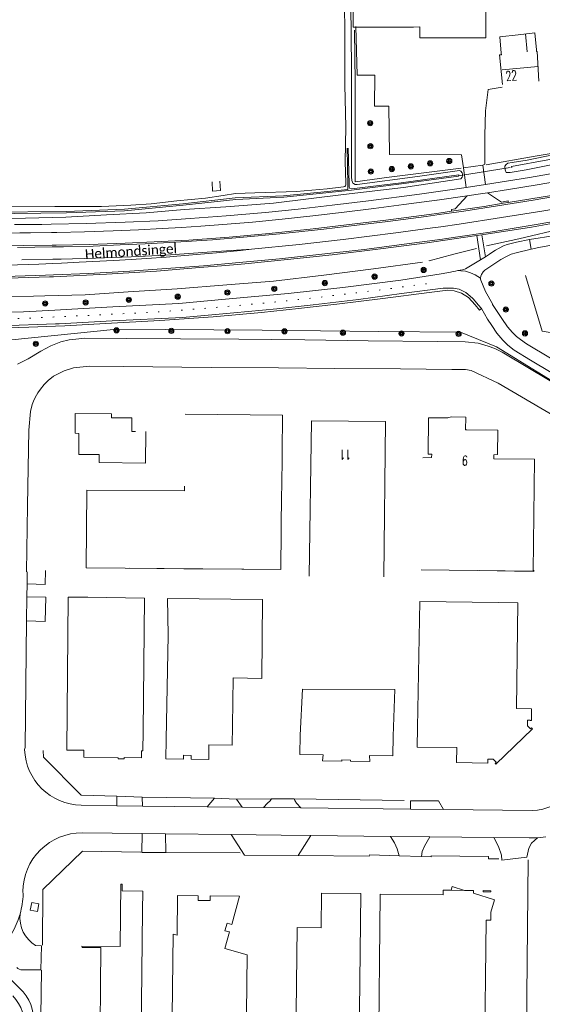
# Model space of a CAD drawing. Extents: x 177628 to 188968, y 384226 to 390673.
# Tile 66 of 256: x 182047 to 182181, y 386215 to 386467. Entities that reach past the tile are written whole.
import ezdxf

# ---------------------------------------------------------------- set-up
doc = ezdxf.new("R2010")
doc.units = 0
doc.linetypes.add('VW-30-270_STREEP', pattern=[3, 0.3, -2.7])
for name, color, linetype, lineweight in [('2901', 253, 'Continuous', 13), ('4502', 253, 'Continuous', 13), ('B-AF-HAAG-GD', 253, 'HAAG', 13), ('B-AF-HEKW-GD', 253, 'HEKWERK', 13), ('B-AF-RAST-GD', 253, 'HEKWERK', 13), ('B-BP-BOOM-GD', 253, 'Continuous', 13), ('B-GB-BOUW-GD', 14, 'Continuous', 13), ('B-GB-NOKL-GD', 14, 'Continuous', 13), ('B-MK-STRP-GD', 253, 'Continuous', 13), ('B-MK-VLAK-GD', 253, 'Continuous', 13), ('B-TR-SLOO-GD', 253, 'Continuous', 13), ('B-VH-FPAD-GD', 8, 'Continuous', 13), ('B-VH-GOOT-GD', 253, 'Continuous', 13), ('B-VH-HFDR-GD', 8, 'Continuous', 13), ('B-VH-MATE-GD', 253, 'Continuous', 13), ('B-VH-OVRG-GD', 8, 'Continuous', 13), ('B-WE-VW-MARKERING_LANGS_STREEP_30270-G', 253, 'VW-30-270_STREEP', 13), ('B-WT-HDUIK-GD', 253, 'Continuous', 13), ('B01_F', 14, 'Continuous', 9), ('B01_T', 14, 'Continuous', 9), ('B02_T', 14, 'Continuous', 9), ('B07_D', 14, 'Continuous', 9), ('B11_F', 14, 'Continuous', 9), ('B11_S', 14, 'Continuous', 9), ('T03_F', 253, 'Continuous', 9), ('T04_F', 253, 'HAAG', 9), ('T22_F', 253, 'Continuous', 9), ('V00_F', 8, 'Continuous', 9), ('V00_T', 8, 'Continuous', 9), ('Z06', 7, 'Continuous', 9)]:
    doc.layers.add(name, color=color, linetype=linetype, lineweight=lineweight)
doc.styles.add('Legend', font='calibri.ttf')
doc.styles.add('ROMANS', font='ROMANS.shx', dxfattribs={"oblique": 45})
doc.linetypes.add('HAAG', pattern='A,4,-1,[5,TOPOCAD.SHX,S=0.35,R=0,X=-0.35,Y=-0.35],-1', length=6)
doc.linetypes.add('HEKWERK', pattern='A,7,-1.5,[1,ProvNB.shx,S=0.75,R=0,X=0,Y=0],-1.5', length=10)

# ---------------------------------------------------------------- blocks, each defined once
blk = doc.blocks.new('2901_2901', base_point=(177628.113717, 385871.174588))
at = {"layer": '2901'}
for radius in [0.675, 0.45, 0.225]:
    blk.add_circle((177628.113717, 385871.174588), radius, dxfattribs=at)

msp = doc.modelspace()

# ---------------------------------------------------------------- linework, layer by layer
at = {"layer": 'B-AF-HAAG-GD', "flags": 128}
for points in [[(182160.619, 386429.306), (182142.172, 386427.049), (182133.411, 386425.822), (182133.451, 386439.427), (182133.443, 386451.319)], [(182167.052, 386430.169), (182179.617, 386432.422), (182188.892, 386433.976)]]:
    msp.add_lwpolyline(points, dxfattribs=at)
at = {"layer": 'B-AF-HEKW-GD', "flags": 128}
for points in [[(182133.443, 386451.319), (182133.262, 386464.77)], [(182189.495, 386371.344), (182169.678, 386383.483), (182160.429, 386387.232), (182139.494, 386387.436), (182109.536, 386387.788), (182072.279, 386387.986), (182044.503, 386385.161)]]:
    msp.add_lwpolyline(points, dxfattribs=at)
at = {"layer": 'B-AF-RAST-GD', "flags": 128}
for points in [[(182177.129, 386401.817), (182181.374, 386387.511), (182200.58, 386384.33), (182200.171, 386380.372), (182225.888, 386377.542), (182249.985, 386375.137), (182254.688, 386418.066), (182235.911, 386413.482), (182203.683, 386406.627)], [(182167.095, 386409.402), (182175.387, 386411.23), (182186.94, 386413.925), (182186.699, 386413.593)], [(182164.541, 386408.698), (182158.773, 386407.244), (182152.42, 386405.543), (182152.397, 386405.655)], [(182041.967, 386396.2), (182053.816, 386396.603), (182064.163, 386396.857), (182075.232, 386397.549), (182087.736, 386398.34), (182100.484, 386399.411), (182112.45, 386400.353), (182125.437, 386401.83), (182138.155, 386403.477), (182150.736, 386405.184)]]:
    msp.add_lwpolyline(points, dxfattribs=at)
at = {"layer": 'B-GB-BOUW-GD', "flags": 128}
for points in [[(182232.359, 386481.403), (182168.912, 386480.588), (182169.011, 386476.925), (182167.687, 386476.942), (182166.932, 386476.858), (182166.994, 386462.822), (182150.002, 386462.821), (182150.007, 386465.626), (182148.435, 386465.533), (182132.942, 386465.535), (182132.89, 386473.837), (182133.383, 386473.85), (182131.742, 386589.004), (182230.928, 386590.413)], [(182171.212, 386450.784), (182170.47, 386458.394), (182170.974, 386458.433), (182170.923, 386458.878), (182170.514, 386463.065), (182175.255, 386463.548), (182179.546, 386464.079), (182179.939, 386459.717), (182179.964, 386459.299), (182180.153, 386459.316), (182180.524, 386451.652)], [(182079.698, 386361.711), (182079.68, 386353.65), (182067.77, 386353.74), (182067.773, 386354.699), (182067.761, 386355.808), (182062.53, 386355.852), (182062.558, 386361.261), (182061.566, 386361.324), (182061.596, 386366.383), (182070.923, 386366.296), (182070.944, 386365.42), (182070.924, 386365.285), (182076.126, 386365.239), (182076.092, 386361.762), (182077.095, 386361.726)], [(182089.779, 386366.191), (182114.825, 386365.95), (182114.596, 386346.775), (182114.552, 386346.281), (182114.349, 386326.309), (182064.38, 386326.76), (182064.593, 386346.719), (182089.675, 386346.486), (182089.658, 386347.724)], [(182121.673, 386324.635), (182122.228, 386364.513), (182141.241, 386364.292), (182140.807, 386324.407)], [(182150.392, 386326.258), (182179.119, 386325.915), (182179.489, 386354.668), (182169.007, 386354.699), (182168.989, 386355.787), (182169.966, 386355.803), (182170.068, 386362.076), (182162.092, 386362.146), (182161.732, 386362.187), (182161.802, 386365.427), (182158.028, 386365.504), (182157.216, 386365.23), (182152.226, 386365.262), (182152.167, 386355.952), (182153.085, 386355.955), (182152.991, 386355.038), (182150.76, 386355.02)]]:
    msp.add_lwpolyline(points, dxfattribs=at)
at = {"layer": 'B-GB-NOKL-GD', "flags": 128}
for points in [[(182177.594, 386459.196), (182177.174, 386463.819)], [(182180.389, 386455.445), (182171.12, 386454.604)]]:
    msp.add_lwpolyline(points, dxfattribs=at)
at = {"layer": 'B-MK-STRP-GD', "flags": 128}
for points in [[(182106.837, 386408.565), (182119.09, 386409.761), (182130.332, 386411.039), (182143.893, 386412.726), (182153.319, 386413.991), (182155.413, 386414.287), (182160.138, 386414.954), (182171.008, 386416.643), (182181.326, 386418.281), (182193.824, 386420.47), (182209.453, 386423.465), (182220.466, 386425.743), (182232.637, 386428.426), (182244.984, 386431.248), (182253.552, 386433.338), (182254.665, 386433.61), (182265.841, 386436.457), (182276.984, 386439.424), (182287.455, 386442.361), (182297.4, 386445.251), (182305.955, 386447.852)], [(182190.049, 386423.035), (182179.081, 386421.135), (182169.926, 386419.643), (182161.336, 386418.322), (182154.973, 386417.423), (182151.677, 386416.958), (182141.82, 386415.681), (182133.888, 386414.68), (182125.366, 386413.676), (182114.09, 386412.485), (182104.799, 386411.622), (182096.801, 386410.974), (182087.335, 386410.343), (182079.589, 386409.901), (182073.166, 386409.612), (182066.217, 386409.348), (182058.642, 386409.156), (182055.7, 386409.109), (182046.77, 386408.968)], [(182040.922, 386401.443), (182053.995, 386401.858), (182056.001, 386401.945), (182065.047, 386402.336), (182075.625, 386402.895), (182086.113, 386403.647), (182094.499, 386404.291), (182103.663, 386405.087), (182114.041, 386406.058), (182124.133, 386407.14), (182135.787, 386408.476), (182147.963, 386410.038), (182155.854, 386411.14), (182158.558, 386411.517), (182168.075, 386412.916), (182180.91, 386415.002), (182192.204, 386416.977)]]:
    msp.add_lwpolyline(points, dxfattribs=at)
at = {"layer": 'B-MK-VLAK-GD', "flags": 128}
msp.add_lwpolyline([(182038.352, 386405.851), (182038.387, 386404.29), (182052.299, 386404.702), (182055.878, 386404.862), (182058.063, 386404.96), (182062.657, 386405.165), (182071.465, 386405.595), (182075.977, 386405.889), (182079.866, 386406.142), (182084.916, 386406.514), (182087.701, 386406.719), (182095.819, 386407.406), (182097.845, 386407.598), (182104.001, 386408.181), (182106.837, 386408.565), (182097.816, 386407.907), (182084.879, 386407.023), (182075.933, 386406.561), (182066.789, 386406.238), (182058.017, 386405.986), (182055.832, 386405.955), (182047.888, 386405.841)], dxfattribs=at)
at = {"layer": 'B-TR-SLOO-GD', "flags": 128}
for points in [[(182131.038, 386425.163), (182131.028, 386425.587), (182130.902, 386430.915), (182131.043, 386439.978), (182130.808, 386450.611), (182130.75, 386462.478), (182130.693, 386473.146), (182130.624, 386480.64)], [(182132.208, 386479.558), (182132.463, 386455.085), (182132.503, 386427.079), (182132.597, 386426.142), (182132.723, 386425.728), (182132.88, 386425.493)], [(182173.637, 386429.42), (182173.584, 386429.788), (182182.882, 386431.429), (182202.439, 386435.046), (182216.565, 386437.847), (182233.96, 386442.01), (182234, 386442.559), (182233.991, 386443.552), (182233.894, 386454.26), (182233.817, 386474.706)], [(182177.341, 386428.921), (182191.003, 386431.638), (182204.886, 386434.234), (182219.343, 386437.322), (182231.406, 386439.964), (182242.527, 386442.682), (182252.321, 386445.191), (182261.757, 386448.317), (182271.956, 386451.922), (182285.715, 386456.893), (182292.208, 386459.094), (182300.725, 386461.952), (182310.525, 386465.131), (182316.045, 386466.794)], [(182233.436, 386443.44), (182233.436, 386443.274), (182233.222, 386442.981), (182232.975, 386442.842), (182223.469, 386440.363), (182213.175, 386438.26), (182202.673, 386436.263), (182193.477, 386434.479), (182189.092, 386433.74), (182177.573, 386431.353)], [(182131.372, 386434.457), (182131.534, 386425.252), (182131.55, 386424.361), (182131.592, 386423.886), (182115.083, 386422.254), (182102.632, 386421.692), (182089.214, 386420.143), (182074.215, 386418.824), (182059.307, 386418.222), (182039.447, 386418.014), (182015.373, 386418.639), (182013.92, 386419.308), (182013.905, 386419.839), (182014.073, 386420.715), (182016.829, 386435.049)], [(182177.341, 386428.921), (182173.21, 386428.183), (182172.161, 386428.236), (182171.911, 386428.86), (182171.802, 386429.836), (182172.137, 386430.274), (182172.618, 386430.638), (182173.703, 386430.75), (182177.573, 386431.353)], [(182132.88, 386425.493), (182132.967, 386425.362), (182133.398, 386425.139), (182133.937, 386425.175), (182149.421, 386427.229), (182160.185, 386428.733), (182160.576, 386428.561), (182160.873, 386428.134), (182160.961, 386427.805), (182160.963, 386427.359), (182160.85, 386427.033), (182160.526, 386426.629), (182145.857, 386424.358), (182130.46, 386422.53), (182112.469, 386420.338), (182100.257, 386419.373), (182089.56, 386418.719), (182079.775, 386417.876), (182069.655, 386417.341), (182059.194, 386416.789), (182048.885, 386416.516), (182039.289, 386416.415)], [(182039.1, 386419.579), (182056.341, 386419.531), (182068.311, 386419.481), (182075.883, 386419.797), (182081.066, 386420.197), (182087.658, 386420.966), (182095.009, 386421.601), (182099.579, 386422.333), (182102.739, 386422.848), (182107.661, 386422.997), (182118.393, 386423.31), (182126.235, 386424.019), (182129.746, 386424.455), (182130.401, 386424.54), (182130.768, 386424.63), (182130.955, 386424.785), (182131.041, 386425.017), (182131.038, 386425.163)]]:
    msp.add_lwpolyline(points, dxfattribs=at)
at = {"layer": 'B-VH-FPAD-GD', "flags": 128}
for points in [[(182045.997, 386414.836), (182053.005, 386414.897), (182055.455, 386414.944), (182064.447, 386415.118), (182074.433, 386415.464), (182082.929, 386415.828), (182091.07, 386416.39), (182100.357, 386417.066), (182110.388, 386417.964), (182118.833, 386418.79), (182127.554, 386419.825), (182136.832, 386420.953), (182149.956, 386422.614), (182154.159, 386423.232), (182161.931, 386424.376), (182166.886, 386425.142), (182178.189, 386426.891), (182194.876, 386429.872)], [(182187.54, 386426.357), (182180.122, 386425.08), (182172.755, 386423.837), (182167.38, 386422.995), (182164.998, 386422.623), (182162.169, 386422.214), (182154.458, 386421.1), (182154.418, 386421.094), (182145.96, 386420), (182138.224, 386418.989), (182130.627, 386418.011), (182122.569, 386417.068), (182114.691, 386416.206), (182107.088, 386415.509), (182099.513, 386414.864), (182093.832, 386414.424), (182088.884, 386414.08), (182083.893, 386413.803), (182077.871, 386413.49), (182071.308, 386413.227), (182063.948, 386413.006), (182056.901, 386412.811), (182055.546, 386412.792), (182050.156, 386412.72), (182047.375, 386412.689)], [(182184.719, 386412.089), (182178.165, 386411.032), (182174.841, 386410.359), (182172.477, 386409.763), (182171.484, 386409.389), (182170.37, 386408.821), (182169.42, 386408.276), (182168.537, 386407.696), (182167.877, 386407.246), (182166.867, 386406.606), (182165.632, 386405.831), (182161.756, 386403.519), (182161.336, 386403.339), (182160.983, 386403.236), (182160.416, 386403.136), (182159.753, 386403.033), (182159.217, 386402.925), (182158.579, 386402.792), (182157.912, 386402.67), (182155.532, 386402.24), (182145.157, 386400.583), (182130.293, 386398.707), (182116.257, 386397.181), (182100.157, 386395.675), (182088.224, 386394.624), (182071.263, 386393.695), (182060.759, 386393.112), (182056.38, 386392.893), (182048.324, 386392.492), (182039.166, 386392.249)], [(182040.316, 386412.684), (182047.375, 386412.689)], [(182166.908, 386397.638), (182166.278, 386399.097), (182165.691, 386400.574), (182165.611, 386400.846), (182165.555, 386401.11), (182165.68, 386401.588), (182165.878, 386402.053), (182166.269, 386402.706), (182166.694, 386403.14), (182168.488, 386404.376), (182170.844, 386405.852), (182172.272, 386406.684), (182173.483, 386407.239), (182174.768, 386407.627), (182178.621, 386408.526), (182180.545, 386408.976), (182194.193, 386411.446)], [(182039.351, 386388.245), (182044.235, 386388.373), (182049.683, 386388.516), (182056.553, 386388.785), (182058.98, 386388.88), (182069.42, 386389.419), (182083.289, 386390.214), (182097, 386391.173), (182109.429, 386392.291), (182118.886, 386393.275), (182128.759, 386394.39), (182140.559, 386395.837), (182152.405, 386397.414), (182157.246, 386397.977), (182158.818, 386397.845), (182160.761, 386397.267), (182162.522, 386396.11), (182164.255, 386394.22), (182165.312, 386392.904), (182165.809, 386393.272)], [(182166.908, 386397.638), (182168.634, 386394.502)], [(182168.634, 386394.502), (182168.709, 386394.365), (182171.059, 386390.782), (182172.547, 386388.59), (182173.771, 386387.178), (182174.838, 386386.096), (182175.83, 386385.333), (182177.387, 386384.239), (182183.577, 386380.589), (182189.966, 386376.891), (182192.606, 386375.707), (182194.37, 386375.133), (182196.264, 386374.71), (182199.942, 386374.029), (182214.057, 386372.103), (182225.492, 386370.701), (182242.904, 386368.529), (182260.602, 386366.409), (182278.028, 386364.369)], [(182197.606, 386363.294), (182196.229, 386365.229), (182194.798, 386366.978), (182193.948, 386367.956), (182194.904, 386368.19), (182195.794, 386368.777), (182196.129, 386369.54), (182195.913, 386370.487), (182195.627, 386371.022), (182195.165, 386371.479), (182192.093, 386372.634), (182188.308, 386374.215), (182183.749, 386376.878), (182178.382, 386380.074), (182174.248, 386382.614), (182172.569, 386383.932), (182171.359, 386385.164), (182169.813, 386387.012), (182168.472, 386388.931), (182167.373, 386390.557), (182165.809, 386393.272)]]:
    msp.add_lwpolyline(points, dxfattribs=at)
at = {"layer": 'B-VH-GOOT-GD', "flags": 128}
for points in [[(182042.607, 386388.903), (182056.529, 386389.355), (182057.466, 386389.385), (182071.13, 386390.109), (182089.129, 386390.958), (182102.331, 386392.222), (182113.319, 386393.264), (182122.62, 386394.256), (182134.291, 386395.645), (182145.336, 386397.123), (182155.987, 386398.491), (182157.35, 386398.553), (182158.663, 386398.511), (182160.104, 386398.23), (182161.866, 386397.406), (182163.516, 386395.936), (182163.808, 386395.712)], [(182165.809, 386393.272), (182164.982, 386394.289), (182163.808, 386395.712)]]:
    msp.add_lwpolyline(points, dxfattribs=at)
at = {"layer": 'B-VH-HFDR-GD', "flags": 128}
for points in [[(182048.26, 386409.46), (182055.683, 386409.525), (182056.761, 386409.534), (182065.194, 386409.742), (182074.439, 386410.056), (182081.83, 386410.422), (182090.719, 386410.891), (182101.108, 386411.655), (182111.409, 386412.555), (182122.671, 386413.74), (182133.387, 386415.013), (182141.343, 386415.984), (182152.431, 386417.414), (182154.921, 386417.795), (182158.159, 386418.291), (182166.538, 386419.529), (182171.441, 386420.336), (182172.721, 386420.541), (182183.834, 386422.327)], [(182041.465, 386400.971), (182054.992, 386401.413), (182056.021, 386401.462), (182069.637, 386402.106), (182082.439, 386402.922), (182093.482, 386403.793), (182100.264, 386404.375), (182105.16, 386404.796), (182116.087, 386405.874), (182127.566, 386407.112), (182139.949, 386408.633), (182151.933, 386410.153), (182155.911, 386410.735), (182164.68, 386412.02), (182165.976, 386412.224), (182178.648, 386414.219), (182183.354, 386415.045)], [(182043.449, 386409.365), (182048.26, 386409.46)]]:
    msp.add_lwpolyline(points, dxfattribs=at)
at = {"layer": 'B-VH-MATE-GD', "flags": 128}
for points in [[(182166.168, 386430.113), (182161.209, 386429.381)], [(182178.165, 386411.032), (182178.621, 386408.526)], [(182159.753, 386403.033), (182160.551, 386403.008), (182161.728, 386402.933), (182163.045, 386402.497), (182164.229, 386401.983), (182165.555, 386401.11)]]:
    msp.add_lwpolyline(points, dxfattribs=at)
at = {"layer": 'B-VH-OVRG-GD', "flags": 128}
for points in [[(182133.62, 386465.655), (182133.949, 386453.174), (182138.485, 386453.212), (182138.369, 386445.275), (182142.045, 386445.285), (182142.212, 386432.841), (182160.72, 386432.766), (182161.209, 386429.381)], [(182166.73, 386430.319), (182166.692, 386437.751), (182166.855, 386444.07), (182167.522, 386449.485), (182171.176, 386450.117)], [(182039.456, 386417.635), (182059.369, 386417.837), (182074.254, 386418.357), (182089.283, 386419.831), (182102.808, 386421.276), (182115.124, 386421.919), (182132.463, 386423.676), (182145.351, 386425.285), (182159.982, 386427.307), (182160.005, 386427.626), (182145.237, 386425.535), (182132.49, 386424.026), (182132.068, 386424.075), (182131.908, 386424.454), (182131.888, 386425.315), (182131.674, 386434.474)], [(182161.209, 386429.381), (182161.931, 386424.376)], [(182166.886, 386425.142), (182166.168, 386430.113), (182166.73, 386430.319)], [(182098.71, 386425.972), (182098.857, 386423.602), (182096.871, 386423.464), (182096.715, 386425.849)], [(182159.105, 386418.889), (182162.169, 386422.214)], [(182170.988, 386420.633), (182167.38, 386422.995)], [(182158.159, 386418.291), (182158.136, 386418.752), (182159.105, 386418.889)], [(182170.988, 386420.633), (182172.667, 386420.958), (182172.721, 386420.541)], [(182164.68, 386412.02), (182165.632, 386405.831)], [(182165.976, 386412.224), (182166.867, 386406.606)], [(182046.801, 386378.988), (182049.565, 386380.376), (182052.794, 386382.372), (182055.319, 386383.738), (182057.918, 386384.74), (182060.09, 386385.277), (182061.735, 386385.471), (182064.037, 386385.7), (182074.73, 386385.637), (182088.657, 386385.522), (182103.578, 386385.404), (182120.545, 386385.23), (182136.735, 386385.043), (182154.457, 386384.874), (182161.686, 386384.794), (182164.975, 386384.38), (182167.533, 386383.645), (182169.259, 386383.014), (182171.125, 386382.092), (182178.602, 386377.615), (182190.642, 386370.435), (182192.362, 386369.195), (182193.23, 386368.528), (182193.948, 386367.956)], [(182184.582, 386365.638), (182170.153, 386374.18), (182163.231, 386377.375), (182161.769, 386377.654), (182158.218, 386377.631), (182145.069, 386377.797), (182128.22, 386377.872), (182113.747, 386378.103), (182096.477, 386378.167), (182074.031, 386378.409), (182065.281, 386378.493), (182061.196, 386378.065), (182058.763, 386377.268), (182056.065, 386375.929), (182054.653, 386374.812), (182053.682, 386373.799), (182052.663, 386372.618), (182052.035, 386371.701), (182051.337, 386370.489), (182050.909, 386369.562), (182050.585, 386368.667), (182050.136, 386366.866), (182049.748, 386362.098), (182049.401, 386342.631), (182049.067, 386325.698)]]:
    msp.add_lwpolyline(points, dxfattribs=at)
at = {"layer": 'B-WE-VW-MARKERING_LANGS_STREEP_30270-G', "flags": 128}
msp.add_lwpolyline([(182040.893, 386390.565), (182050.032, 386390.861), (182056.454, 386391.145), (182061.781, 386391.381), (182070.971, 386391.839), (182079.722, 386392.253), (182085.872, 386392.661), (182094.561, 386393.306), (182103.55, 386394.082), (182112.584, 386394.932), (182121.37, 386395.866), (182130.312, 386396.934), (182139.274, 386398.016), (182150.916, 386399.548), (182154.012, 386400.029)], dxfattribs=at)
at = {"layer": 'B-WT-HDUIK-GD', "flags": 128}
msp.add_lwpolyline([(182159.931, 386427.342), (182173.244, 386429.524)], dxfattribs=at)
at = {"layer": 'B01_F', "linetype": 'Continuous'}
for points in [[(182174.3, 386325.907), (182165.377, 386326.079)], [(182079.035, 386284.786), (182079.355, 386318.935), (182064.818, 386319.195)], [(182149.402, 386285.727), (182149.996, 386318.124), (182170.185, 386317.85)], [(182085.422, 386309.43), (182084.948, 386282.703)], [(182101.982, 386286.209), (182102.156, 386298.512)], [(182119.887, 386295.629), (182119.337, 386283.803)], [(182143.166, 386283.518), (182143.575, 386295.494)]]:
    msp.add_lwpolyline(points, dxfattribs=at)
at = {"layer": 'B01_T', "linetype": 'Continuous'}
for points in [[(182075.517, 386326.659), (182089.454, 386326.522)], [(182089.454, 386326.522), (182104.829, 386326.37), (182104.829, 386326.395)], [(182174.3, 386325.907), (182179.3, 386325.845), (182179.303, 386326.116)], [(182064.818, 386319.195), (182059.818, 386319.243), (182059.445, 386279.981), (182063.842, 386279.932), (182063.814, 386278.132), (182072.6, 386278.022), (182072.588, 386277.739), (182074.145, 386277.73), (182074.137, 386278.08), (182078.596, 386278.022), (182078.619, 386279.791), (182078.969, 386279.787), (182079.035, 386284.786)], [(182170.185, 386317.85), (182175.185, 386317.786), (182174.84, 386290.619), (182178.71, 386290.552), (182178.671, 386287.526), (182178.351, 386287.53), (182178.353, 386287.66), (182177.642, 386287.609), (182177.637, 386286.202), (182178.4, 386285.395), (182178.705, 386285.669), (182178.915, 386285.449), (182169.565, 386276.339), (182169.354, 386276.56), (182169.632, 386276.847), (182168.856, 386277.64), (182167.451, 386277.673), (182167.505, 386276.642), (182159.467, 386276.754), (182159.515, 386280.614), (182149.346, 386280.727), (182149.402, 386285.727)], [(182084.948, 386282.703), (182084.889, 386277.704), (182089.393, 386277.651), (182089.406, 386278.621), (182091.396, 386278.594), (182091.386, 386277.624), (182095.883, 386277.565), (182095.93, 386281.285), (182101.919, 386281.209), (182101.982, 386286.209)], [(182143.166, 386283.518), (182143.111, 386278.518), (182137.129, 386278.584), (182137.197, 386277.038), (182132.247, 386277.104), (182132.253, 386277.414), (182130.023, 386277.44), (182130.019, 386277.13), (182125.069, 386277.19), (182125.196, 386278.709), (182119.258, 386278.804), (182119.337, 386283.803)], [(182072.884, 386199.326), (182067.884, 386199.381), (182068.217, 386229.274), (182063.35, 386229.334), (182063.341, 386229.64), (182073.127, 386229.527), (182073.332, 386245.54), (182073.639, 386245.537), (182073.626, 386243.817), (182078.917, 386243.751), (182078.855, 386238.751)], [(182161.507, 386243.942), (182158.352, 386244.939), (182158.039, 386243.98)], [(182086.76, 386232.75), (182087.757, 386232.488), (182087.877, 386242.637), (182093.153, 386242.575), (182093.152, 386241.395), (182096.226, 386241.356), (182096.254, 386242.564), (182103.766, 386242.459), (182101.76, 386235.22), (182100.584, 386235.546), (182100.032, 386233.614), (182101.178, 386233.295), (182100.001, 386229.052), (182105.707, 386227.457), (182105.347, 386197.506), (182086.34, 386197.734), (182086.76, 386232.75)], [(182118.152, 386198.267), (182118.523, 386234.444), (182124.69, 386234.381), (182124.781, 386243.255), (182134.849, 386243.152), (182134.388, 386198.1)], [(182161.507, 386243.942), (182163.766, 386243.918), (182163.777, 386243.222), (182169.217, 386241.493), (182168.232, 386238.361), (182168.204, 386236.275), (182167.035, 386236.279), (182166.615, 386199.713), (182139.4, 386200.026), (182139.858, 386243.024), (182156.043, 386242.852), (182156.053, 386244.001), (182158.039, 386243.98)], [(182158.039, 386243.98), (182161.507, 386243.942)], [(182166.316, 386243.895), (182166.311, 386243.577), (182168.276, 386243.546), (182168.281, 386243.864), (182166.316, 386243.895)]]:
    msp.add_lwpolyline(points, dxfattribs=at)
at = {"layer": 'B02_T', "linetype": 'Continuous'}
msp.add_lwpolyline([(182050.082, 386238.873), (182051.888, 386238.523), (182052.283, 386240.494), (182050.473, 386240.846), (182050.082, 386238.873)], dxfattribs=at)
at = {"layer": 'B07_D', "linetype": 'Continuous'}
msp.add_lwpolyline([(182089.454, 386326.522), (182089.454, 386326.533)], dxfattribs=at)
at = {"layer": 'B11_F', "linetype": 'Continuous'}
msp.add_lwpolyline([(182102.156, 386298.512), (182109.458, 386298.375), (182109.675, 386318.596), (182085.282, 386318.911), (182085.422, 386309.43)], dxfattribs=at)
at = {"layer": 'B11_S', "linetype": 'Continuous'}
for points in [[(182143.575, 386295.494), (182119.887, 386295.629)], [(182078.855, 386238.751), (182078.403, 386199.427), (182072.884, 386199.326)]]:
    msp.add_lwpolyline(points, dxfattribs=at)
at = {"layer": 'T03_F', "linetype": 'Continuous'}
for points in [[(182053.39, 386279.861), (182053.435, 386278.154), (182063.149, 386268.384), (182072.314, 386268.176)], [(182078.802, 386267.9), (182097.385, 386267.612)], [(182102.972, 386267.403), (182111.986, 386267.46)], [(182117.772, 386267.491), (182146.042, 386267.049)], [(182053.187, 386229.864), (182053.31, 386244.146), (182063.458, 386254.049), (182078.459, 386253.805)], [(182118.839, 386252.952), (182137.035, 386252.763), (182137.094, 386253.103), (182144.714, 386252.817)], [(182150.465, 386252.628), (182152.915, 386252.566), (182152.908, 386252.862), (182167.666, 386252.683), (182167.685, 386252.03), (182170.293, 386252.015)], [(182177.79, 386251.813), (182177.278, 386199.514), (182166.619, 386192.613), (182068.271, 386193.946), (182052.568, 386194.088), (182052.977, 386223.464)]]:
    msp.add_lwpolyline(points, dxfattribs=at)
at = {"layer": 'T04_F', "linetype": 'HAAG'}
msp.add_lwpolyline([(182084.815, 386253.701), (182103.936, 386253.589)], dxfattribs=at)
at = {"layer": 'T22_F', "linetype": 'Continuous'}
for points in [[(182053.913, 386322.509), (182054.014, 386326.041)], [(182053.911, 386312.966), (182054.076, 386319.185)], [(182072.314, 386268.176), (182078.802, 386267.9)], [(182102.972, 386267.403), (182097.385, 386267.612)], [(182111.986, 386267.46), (182117.772, 386267.491)], [(182147.629, 386266.974), (182154.842, 386266.95)], [(182078.718, 386253.706), (182084.815, 386253.701)], [(182144.714, 386252.817), (182150.465, 386252.628)], [(182171.046, 386251.673), (182177.458, 386252.482)], [(182052.821, 386223.54), (182052.921, 386229.755)]]:
    msp.add_lwpolyline(points, dxfattribs=at)
at = {"layer": 'V00_F', "linetype": 'Continuous'}
for points in [[(182053.913, 386322.509), (182049.247, 386322.638)], [(182054.076, 386319.185), (182049.206, 386319.286)], [(182049.13, 386313.134), (182053.911, 386312.966)], [(182072.264, 386265.692), (182072.314, 386268.176)], [(182078.802, 386267.9), (182078.849, 386265.616)], [(182097.385, 386267.612), (182095.491, 386265.425)], [(182102.972, 386267.403), (182104.421, 386265.322)], [(182111.986, 386267.46), (182111.61, 386266.978), (182110.926, 386266.321), (182109.933, 386265.259)], [(182117.772, 386267.491), (182117.987, 386267.007), (182118.379, 386266.364), (182119.497, 386265.149)], [(182147.629, 386266.974), (182147.64, 386264.825)], [(182156.099, 386264.728), (182154.842, 386266.95)], [(182078.718, 386253.706), (182078.808, 386258.533)], [(182084.77, 386258.465), (182084.815, 386253.701)], [(182101.662, 386258.275), (182105.002, 386253.03)], [(182122.083, 386258.044), (182118.839, 386252.952)], [(182142.475, 386257.814), (182143.496, 386256.128), (182144.236, 386254.631), (182144.714, 386252.817)], [(182150.465, 386252.628), (182150.657, 386253.935), (182151.186, 386255.315), (182152.598, 386257.699)], [(182171.046, 386251.673), (182170.959, 386252.981), (182170.184, 386255.207), (182169.056, 386257.513)], [(182180.206, 386257.476), (182178.707, 386256.082), (182178.028, 386254.815), (182177.458, 386252.482)], [(182118.839, 386252.952), (182105.002, 386253.03)]]:
    msp.add_lwpolyline(points, dxfattribs=at)
at = {"layer": 'V00_T', "linetype": 'Continuous'}
for points in [[(182049.247, 386322.638), (182049.285, 386325.713)], [(182049.206, 386319.286), (182049.247, 386322.638)], [(182049.13, 386313.134), (182049.206, 386319.286)], [(182048.615, 386280.096), (182048.731, 386280.67), (182049.13, 386313.134)], [(182063.171, 386265.797), (182072.264, 386265.692)], [(182072.264, 386265.692), (182078.849, 386265.616)], [(182078.849, 386265.616), (182095.491, 386265.425)], [(182095.491, 386265.425), (182104.421, 386265.322)], [(182104.421, 386265.322), (182109.933, 386265.259)], [(182109.933, 386265.259), (182119.497, 386265.149)], [(182119.497, 386265.149), (182147.64, 386264.825)], [(182147.64, 386264.825), (182156.099, 386264.728)], [(182156.099, 386264.728), (182178.824, 386264.466)], [(182063.382, 386258.707), (182078.808, 386258.533)], [(182078.808, 386258.533), (182084.77, 386258.465)], [(182084.77, 386258.465), (182101.662, 386258.275)], [(182101.662, 386258.275), (182114.475, 386258.13)], [(182114.475, 386258.13), (182122.083, 386258.044)], [(182122.083, 386258.044), (182142.475, 386257.814)], [(182142.475, 386257.814), (182152.598, 386257.699)], [(182152.598, 386257.699), (182169.056, 386257.513)], [(182169.056, 386257.513), (182178.11, 386257.411), (182179.159, 386257.418), (182180.206, 386257.476)], [(182180.206, 386257.476), (182182.377, 386257.743)], [(182048.283, 386243.029), (182048.18, 386243.647)], [(182051.432, 386229.773), (182052.921, 386229.755)], [(182042.498, 386223.717), (182047.363, 386218.796)], [(182052.821, 386223.54), (182048.033, 386223.55)]]:
    msp.add_lwpolyline(points, dxfattribs=at)
for centre, radius, start, end in [((182063.453, 386280.643), 14.848, 182.10959, 268.91101), ((182178.322, 386278.848), 14.391, 271.9972, 358.42628), ((182063.295, 386243.592), 15.115, 89.66954, 179.79276), ((182026.09, 386243.993), 22.214, 344.14666, 357.5117), ((182026.087, 386243.994), 22.217, 315.93764, 343.53314), ((182055.883, 386236.987), 8.476, 173.64359, 238.32238), ((182048.003, 386225.481), 1.931, 224.09672, 270.89919), ((182038.249, 386209.806), 10.217, 349.21948, 43.92533), ((182040.256, 386210.841), 10.667, 353.68889, 48.22452)]:
    msp.add_arc(centre, radius, start, end, dxfattribs=at)

# ---------------------------------------------------------------- block references
at = {"layer": 'B-BP-BOOM-GD'}
for p in [(182137.278, 386440.891, 24.574), (182137.342, 386434.957, 24.553), (182157.577, 386431.168, 24.634), (182137.465, 386428.463, 24.439), (182142.825, 386429.104, 24.64), (182147.734, 386429.782, 24.481), (182152.684, 386430.564, 24.652), (182151.005, 386403.202, 24.871), (182138.424, 386401.495, 24.817), (182112.676, 386398.366, 24.856), (182125.663, 386399.843, 24.913), (182168.386, 386399.716, 24.871), (182075.357, 386395.553, 24.969), (182087.903, 386396.347, 24.942), (182100.651, 386397.418, 24.912), (182053.884, 386394.604, 24.951), (182064.288, 386394.861, 24.9), (182172.077, 386393.035, 24.73), (182072.187, 386387.697, 24.417), (182086.264, 386387.562, 24.429), (182100.671, 386387.484, 24.354), (182115.32, 386387.453, 24.259), (182130.302, 386387.102, 24.259), (182145.34, 386386.907, 24.268), (182159.974, 386386.797, 24.25), (182177.017, 386386.926, 24.613), (182051.519, 386384.236, 24.348)]:
    msp.add_blockref('2901_2901', p, dxfattribs=at)

# ---------------------------------------------------------------- texts
at = {"layer": '4502', "style": 'ROMANS', "width": 0.68}
for s, rotation, p in [('22', 5.43834, (182172.178, 386451.694)), ('11', 180.49075, (182132.351, 386357.031)), ('9', 176.46327, (182162.385, 386355.464))]:
    msp.add_text(s, height=2.5, rotation=rotation, dxfattribs=at).set_placement(p)
at = {"layer": 'Z06', "linetype": 'Continuous', "style": 'Legend'}
msp.add_text('Helmondsingel', height=2.5, rotation=3.66925, dxfattribs=at).set_placement((182064.187, 386405.989))

doc.saveas('drawing.dxf')
